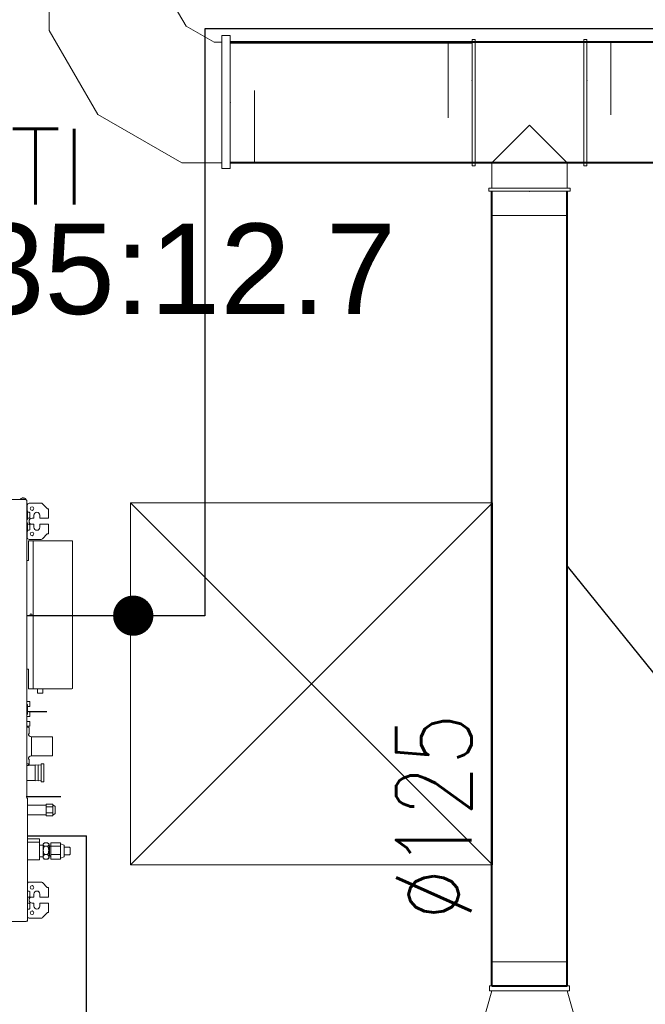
# Model space of a CAD drawing. Header units: millimetres. Extents: x -367720 to -162733, y 309172 to 337444.
# Tile 32 of 256: x -359532 to -358496, y 315533 to 317165. Entities that reach past the tile are written whole.
import ezdxf
from ezdxf.enums import TextEntityAlignment as Align

# ---------------------------------------------------------------- set-up
doc = ezdxf.new("R2010")
doc.units = ezdxf.units.MM
doc.header["$LTSCALE"] = 10
doc.header["$MEASUREMENT"] = 0
doc.linetypes.add('ACAD_ISO03W100', pattern=[30, 12, -18])
doc.layers.get('0').update_dxf_attribs({"color": 255, "lineweight": 13})
for name, color, linetype in [('LATS_CONTROL_LINE', 2, 'Continuous'), ('LATS_PIPE_DRAIN', 4, 'Continuous'), ('LATS_PIPE_REFRIGERANT', 3, 'Continuous'), ('VZT_pozice', 1, 'Continuous'), ('ÚT_CHL-ovladač', 4, 'Continuous')]:
    doc.layers.add(name, color=color, linetype=linetype)
for name, color, linetype, lineweight in [('LATS_EQ_IDU', 7, 'Continuous', 0), ('LATS_PIPE_REFRIGERANT_INDEX', 1, 'Continuous', 0), ('LATS_SERVICE_SPACE', 1, 'Continuous', 9), ('VZ1', 6, 'Continuous', 18), ('vzt-odvod', 6, 'Continuous', 40), ('vzt-popis', 81, 'Continuous', 20), ('vzt-profese', 241, 'Continuous', 15), ('vzt-přívod', 2, 'Continuous', 40), ('vzt-spiro', 50, 'Continuous', 5), ('vzt-čárkkovaná', 50, 'ACAD_ISO03W100', 9)]:
    doc.layers.add(name, color=color, linetype=linetype, lineweight=lineweight)
doc.styles.add('LATS_ANNO', font='arial.ttf')
doc.styles.add('ROMANS', font='ROMANS.shx', dxfattribs={"height": 80})

# ---------------------------------------------------------------- blocks, each defined once
blk = doc.blocks.new('LATS_IDU_LOW_STATIC_L2')
at = {"color": 0, "linetype": 'ByBlock', "lineweight": -2}
for p, q in [((-449.2, 349.4), (448.8, 349.4)), ((448, 349.4), (439.6, 349.4)), ((448.8, 349.4), (448.8, 348.4)), ((449, 348.4), (449.8, 348.4)), ((449.8, 348.4), (449.8, 338.9)), ((453.6, 343.4), (473.5, 343.4)), ((449.8, -145.6), (449.8, 338.9)), ((450.8, 330.7), (449.8, 330.7)), ((450.6, 340.4), (450.6, 330.9)), ((450.8, 316.2), (450.8, 330.7)), ((454, 328.4), (450.8, 328.4)), ((455, 327.4), (454, 328.4)), ((455, 319.4), (455, 327.4)), ((483.7, 334.5), (475.6, 342.5)), ((483.7, 334.5), (484, 334.2)), ((484, 334.2), (485.6, 334.2)), ((485.6, 334.2), (485.6, 318.4)), ((449.8, 316.2), (450.8, 316.2)), ((450.8, 310.7), (449.8, 310.7)), ((450.8, 318.4), (454, 318.4)), ((450.8, 296.2), (450.8, 310.7)), ((454, 318.4), (455, 319.4)), ((461, 318.4), (458.5, 318.4)), ((461.5, 323.4), (461.5, 318.9)), ((471.5, 318.9), (471.5, 323.4)), ((483.7, 318.4), (472, 318.4)), ((485.6, 318.4), (483.7, 318.4)), ((449.8, 296.2), (450.8, 296.2)), ((450.6, 286.4), (450.6, 295.9)), ((454, 308.4), (450.8, 308.4)), ((450.8, 298.4), (454, 298.4)), ((455, 307.4), (454, 308.4)), ((454, 298.4), (455, 299.4)), ((455, 299.4), (455, 307.4)), ((458.5, 308.4), (461, 308.4)), ((461.5, 307.9), (461.5, 303.4)), ((471.5, 303.4), (471.5, 307.9)), ((472, 308.4), (483.7, 308.4)), ((483.7, 308.4), (485.6, 308.4)), ((485.6, 308.4), (485.6, 292.6)), ((452.6, 280.2), (452.6, 281)), ((452.6, 281), (455.6, 281)), ((452.6, 280), (452.6, 280.2)), ((452.6, 280), (452.6, 248.4)), ((473.5, 283.4), (453.6, 283.4)), ((455.6, 281), (460.6, 281)), ((523.2, 281), (460.6, 281)), ((460.6, 280), (460.6, 281)), ((460.6, 280), (460.6, 36.8)), ((475.6, 284.3), (483.7, 292.3)), ((484, 292.6), (483.7, 292.3)), ((485.6, 292.6), (484, 292.6)), ((523.2, 281), (524.6, 281)), ((525.6, 238.2), (525.6, 280)), ((449.8, 248.4), (450.6, 248.4)), ((452.6, 248.4), (450.6, 248.4)), ((525.6, 236.4), (525.6, 238.2)), ((525.6, 234.7), (525.6, 236.4)), ((525.6, 82.2), (525.6, 234.7)), ((525.6, 80.4), (525.6, 82.2)), ((450.6, 68.4), (449.8, 68.4)), ((452.8, 68.4), (450.6, 68.4)), ((452.8, 44.9), (452.8, 68.4)), ((525.6, 78.7), (525.6, 80.4)), ((525.6, 36.8), (525.6, 78.7)), ((452.6, 44.5), (452.6, 36.8)), ((452.6, 36.8), (452.6, 36.6)), ((452.6, 35.8), (452.6, 36.6)), ((455.6, 35.8), (452.6, 35.8)), ((460.6, 35.8), (455.6, 35.8)), ((460.6, 36.8), (460.6, 35.8)), ((460.6, 35.8), (523.2, 35.8)), ((467.3, 28.4), (467.3, 35.8)), ((476.3, 28.4), (476.3, 35.8)), ((524.6, 35.8), (523.2, 35.8)), ((467.3, 28.4), (476.3, 28.4)), ((449.8, 14.5), (454.8, 14.5)), ((449.8, 10.1), (450, 10.1)), ((451, 9.1), (451, 8.3)), ((451, 8.3), (451, -5.7)), ((451, 6.5), (454.8, 6.5)), ((454.8, 10.5), (454.8, 14.5)), ((454.8, 6.5), (454.8, 10.5)), ((449.8, -7.5), (450, -7.5)), ((449.8, -10), (454.8, -10)), ((451, -2), (454.8, -2)), ((451, -5.7), (451, -6.5)), ((454.8, -6), (454.8, -2)), ((454.8, -10), (454.8, -6)), ((449.8, -18.5), (454.8, -18.5)), ((449.8, -26.5), (454.8, -26.5)), ((450.3, -27.7), (452.5, -27.7)), ((453.5, -28.7), (452.5, -28.7)), ((453.5, -28.7), (453.5, -38.7)), ((454.8, -22.5), (454.8, -18.5)), ((454.8, -26.5), (454.8, -22.5)), ((452.5, -38.7), (453.5, -38.7)), ((492.5, -43.7), (457.5, -43.7)), ((457.5, -43.7), (457.5, -75.7)), ((492.5, -75.7), (492.5, -43.7)), ((453.5, -80.7), (452.5, -80.7)), ((453.5, -80.7), (453.5, -90.7)), ((457.5, -75.7), (492.5, -75.7)), ((450.3, -88.7), (449.8, -88.7)), ((450.3, -88.7), (452.5, -88.7)), ((452.5, -91.7), (450.3, -91.7)), ((452.5, -88.7), (452.5, -91.7)), ((452.5, -90.7), (453.5, -90.7)), ((463.8, -91.1), (452.5, -91.1)), ((468.8, -91.1), (463.8, -90.6)), ((463.8, -90.6), (463.8, -117)), ((473.8, -91.1), (468.8, -90.6)), ((468.8, -90.6), (468.8, -117)), ((477.8, -88.8), (473.8, -88.8)), ((473.8, -117.6), (473.8, -88.8)), ((477.8, -118.8), (477.8, -88.8)), ((449.8, -116.5), (463.8, -116.5)), ((463.8, -117), (468.8, -116.5)), ((468.8, -117), (473.8, -116.5)), ((473.8, -118.8), (473.8, -117.6)), ((473.8, -118.8), (477.8, -118.8)), ((450.8, -145.6), (449.8, -145.6)), ((450.8, -349.6), (450.8, -145.6)), ((471.1, -157.2), (450.8, -157.2)), ((471.6, -157.1), (477.6, -157.1)), ((481.8, -157.2), (478.2, -157.2)), ((481.8, -155.3), (493, -155.3)), ((481.8, -155.3), (481.8, -160.2)), ((481.8, -160.2), (493, -160.2)), ((481.8, -160.2), (481.8, -164.7)), ((493, -155.3), (493, -157.8)), ((496.8, -159.2), (493, -156.7)), ((493, -157.8), (493, -160.2)), ((493, -160.2), (493, -165.2)), ((496.8, -159.2), (496.8, -160)), ((496.8, -160), (496.8, -171.2)), ((450.8, -173.2), (471.1, -173.2)), ((471.6, -173.2), (477.6, -173.2)), ((478.2, -173.2), (481.8, -173.2)), ((481.8, -164.7), (481.8, -170.1)), ((481.8, -170.1), (493, -170.1)), ((481.8, -170.1), (481.8, -175)), ((481.8, -175), (493, -175)), ((493, -165.2), (493, -170.1)), ((493, -170.1), (493, -172.5)), ((493, -173.7), (496.8, -171.2)), ((493, -172.5), (493, -175)), ((450.8, -213.1), (470.7, -213.1)), ((470.7, -218.7), (450.8, -218.7)), ((470.7, -218.7), (470.7, -213.1)), ((470.7, -247.7), (470.7, -218.7)), ((476.7, -223.7), (470.7, -223.7)), ((478.4, -220), (476.7, -221.7)), ((476.7, -221.7), (476.7, -238.1)), ((484.3, -219.4), (479, -219.4)), ((484.3, -225.3), (479, -225.3)), ((486.7, -221.7), (484.9, -220)), ((486.7, -238.1), (486.7, -221.7)), ((487.2, -225.2), (486.7, -225.2)), ((488.1, -224.7), (487.2, -224.7)), ((487.2, -237.9), (487.2, -224.7)), ((488.9, -225.2), (488.4, -225.2)), ((489.6, -224.7), (489.2, -224.7)), ((489.7, -219.4), (505.7, -219.4)), ((489.7, -219.4), (489.7, -225.3)), ((489.7, -225.3), (505.7, -225.3)), ((489.7, -225.3), (489.7, -239.1)), ((505.7, -219.4), (505.7, -222.4)), ((511.7, -223.7), (505.7, -221.2)), ((505.7, -222.4), (505.7, -225.3)), ((505.7, -225.3), (505.7, -232.2)), ((511.7, -242.7), (511.7, -223.7)), ((520.6, -227), (512.3, -227)), ((521.5, -227.9), (520.6, -227)), ((521.5, -227.9), (521.5, -238.5)), ((470.7, -242.7), (476.7, -242.7)), ((476.7, -238.1), (476.7, -244.7)), ((476.7, -244.7), (478.4, -246.5)), ((484.3, -239.1), (479, -239.1)), ((484.9, -246.5), (486.7, -244.7)), ((486.7, -244.7), (486.7, -238.1)), ((486.7, -241.2), (487.2, -241.2)), ((487.2, -241.7), (487.2, -238.6)), ((487.2, -241.7), (487.4, -241.7)), ((487.7, -241.2), (488.2, -241.2)), ((488.5, -241.7), (488.9, -241.7)), ((489.2, -241.2), (489.7, -241.2)), ((489.7, -239.1), (505.7, -239.1)), ((489.7, -239.1), (489.7, -247)), ((505.7, -232.2), (505.7, -239.1)), ((505.7, -239.1), (505.7, -243.1)), ((505.7, -245.2), (511.7, -242.7)), ((505.7, -243.1), (505.7, -247)), ((512.3, -239.4), (520.6, -239.4)), ((520.6, -239.4), (521.5, -238.5)), ((450.8, -247.7), (470.7, -247.7)), ((484.3, -247), (479, -247)), ((489.7, -247), (505.7, -247)), ((453.6, -284.6), (473.5, -284.6)), ((483.7, -293.5), (475.6, -285.5)), ((483.7, -293.5), (484, -293.8)), ((484, -293.8), (485.6, -293.8)), ((485.6, -293.8), (485.6, -309.6)), ((454, -299.6), (450.8, -299.6)), ((450.8, -309.6), (454, -309.6)), ((455, -300.6), (454, -299.6)), ((454, -309.6), (455, -308.6)), ((455, -308.6), (455, -300.6)), ((461, -309.6), (458.5, -309.6)), ((461.5, -304.6), (461.5, -309.1)), ((471.5, -309.1), (471.5, -304.6)), ((483.7, -309.6), (472, -309.6)), ((485.6, -309.6), (483.7, -309.6)), ((454, -319.6), (450.8, -319.6)), ((455, -320.6), (454, -319.6)), ((455, -328.6), (455, -320.6)), ((458.5, -319.6), (461, -319.6)), ((461.5, -320.1), (461.5, -324.6)), ((471.5, -324.6), (471.5, -320.1)), ((472, -319.6), (483.7, -319.6)), ((483.7, -319.6), (485.6, -319.6)), ((485.6, -319.6), (485.6, -335.4)), ((450.8, -329.6), (454, -329.6)), ((454, -329.6), (455, -328.6)), ((475.6, -343.7), (483.7, -335.7)), ((484, -335.4), (483.7, -335.7)), ((485.6, -335.4), (484, -335.4)), ((-447.8, -349.8), (447.4, -349.8)), ((447.4, -349.8), (448.8, -349.8)), ((448.8, -349.6), (449.8, -349.6)), ((450.8, -349.6), (449.8, -349.6)), ((473.5, -344.6), (453.6, -344.6))]:
    blk.add_line(p, q, dxfattribs=at)
blk.add_line((452.5, -27.7), (452.5, -28.7))
at = {"color": 0, "linetype": 'ByBlock', "lineweight": -2, "extrusion": (0, 0, -1)}
for centre in [(-458.5, 334.4), (-458.5, 292.4), (-458.5, -293.6), (-458.5, -335.6)]:
    blk.add_circle(centre, 3, dxfattribs=at)
at = {"color": 0, "linetype": 'ByBlock', "lineweight": -2}
blk.add_circle((456.8, 158.4), 1.6, dxfattribs=at)
for centre, radius, start, end in [((443.7, 346.8), 5.4, 111.7628, 145.3987), ((439.6, 349.7), 0.3, 145.3987, 270), ((443.8, 346.8), 5.4, 34.6013, 68.2208), ((448, 349.7), 0.3, 270, 34.6013), ((453.6, 340.4), 3, 90, 180), ((473.5, 340.4), 3, 45, 90), ((461, 318.9), 0.5, 270, 0), ((472, 318.9), 0.5, 180, 270), ((461, 307.9), 0.5, 0, 90), ((472, 307.9), 0.5, 90, 180), ((453.6, 286.4), 3, 180, 270), ((473.5, 286.4), 3, 270, 315), ((524.6, 280), 1, 0, 90), ((452.3, 44.9), 0.5, 270, 0), ((450, -6.5), 1, 270, 360), ((450.3, -28.2), 0.5, 90, 180), ((450.3, -91.2), 0.5, 180, 270), ((477.6, -159.1), 2, 73.445, 94.7544), ((471.6, -171.2), 2, 253.4451, 274.7544), ((453.6, -287.6), 3, 90, 158.9597), ((473.5, -287.6), 3, 45, 90), ((461, -309.1), 0.5, 270, 0), ((472, -309.1), 0.5, 180, 270), ((461, -320.1), 0.5, 0, 90), ((472, -320.1), 0.5, 90, 180), ((453.6, -341.6), 3, 201.0403, 270), ((473.5, -341.6), 3, 270, 315)]:
    blk.add_arc(centre, radius, start, end, dxfattribs=at)
at = {"color": 0, "linetype": 'ByBlock', "lineweight": -2, "extrusion": (0, 0, -1)}
for centre, radius, start, end in [((-450.1, 330.9), 0.5, 180, 210.001), ((-466.5, 323.4), 5, 0, 180), ((-458.5, 313.4), 5, 270, 90), ((-450.1, 295.9), 0.5, 149.999, 180), ((-466.5, 303.4), 5, 180, 0), ((-524.6, 36.8), 1, 180, 270), ((-450, 9.1), 1, 90, 180), ((-457.5, -38.7), 5, 270, 0), ((-457.5, -80.7), 5, 0, 90), ((-512.3, -225), 2, 270, 289.8295), ((-512.3, -241.4), 2, 70.1705, 90), ((-458.5, -314.6), 5, 270, 90), ((-466.5, -304.6), 5, 0, 180), ((-466.5, -324.6), 5, 180, 0), ((-448.8, -349.6), 0.2, 180, 270)]:
    blk.add_arc(centre, radius, start, end, dxfattribs=at)
at = {"color": 0, "linetype": 'ByBlock', "lineweight": -2}
for points, degree in [([(441.7, 351.8), (441.7, 351.8), (441.7, 351.8), (441.7, 351.8)], 3), ([(444.2, 351.8), (443.9, 351.9), (443.6, 351.9), (443.4, 351.8)], 3), ([(445.8, 351.8), (445.8, 351.8), (445.8, 351.8), (445.8, 351.8)], 3), ([(471.1, -157.2), (471.3, -157.1), (471.4, -157.1), (471.6, -157.1)], 3), ([(478.3, -157.2), (478.1, -157.1), (477.9, -157.1), (477.6, -157.1)], 3), ([(471.6, -173.2), (471.4, -173.2), (471.1, -173.2), (470.9, -173.1)], 3), ([(477.6, -173.2), (477.8, -173.2), (478, -173.2), (478.2, -173.2)], 3), ([(488.4, -225.3), (488.3, -225), (488.1, -224.7)], 2), ([(489.2, -224.7), (489.1, -225), (488.9, -225.3)], 2), ([(489.7, -224.8), (489.6, -224.8), (489.6, -224.7)], 2), ([(487.2, -237.9), (487.2, -238.1), (487.2, -238.3), (487.2, -238.6)], 3), ([(487.4, -241.7), (487.5, -241.5), (487.7, -241.2)], 2), ([(488.2, -241.2), (488.3, -241.5), (488.5, -241.7)], 2), ([(488.9, -241.7), (489, -241.5), (489.2, -241.2)], 2), ([(479, -247), (478.8, -246.8), (478.6, -246.6), (478.4, -246.4)], 3), ([(484.9, -246.4), (484.7, -246.6), (484.5, -246.8), (484.3, -247)], 3)]:
    blk.add_open_spline(points, degree=degree, dxfattribs=at)
for points, knots in [([(443.1, 352.2), (442.8, 352.1), (442.6, 352.1), (442.2, 352), (442, 351.9), (441.7, 351.8)], [0, 0, 0, 0, 0.5, 0.5, 1, 1, 1, 1]), ([(443.4, 352.2), (443.4, 352.2), (443.3, 352.2), (443.3, 352.2), (443.3, 352.2), (443.3, 352.2), (443.2, 352.2), (443.2, 352.2), (443.2, 352.2), (443.1, 352.2), (443.1, 352.2), (443.1, 352.2)], [0, 0, 0, 0, 0.213527, 0.213527, 0.427199, 0.427199, 0.638875, 0.638875, 0.849643, 0.849643, 1, 1, 1, 1]), ([(443.4, 351.8), (443.4, 351.9), (443.4, 352), (443.4, 352.1), (443.4, 352.1), (443.4, 352.2)], [0, 0, 0, 0, 0.5, 0.5, 1, 1, 1, 1]), ([(444.2, 352.2), (444.2, 352.1), (444.2, 352.1), (444.2, 352), (444.2, 351.9), (444.2, 351.8)], [0, 0, 0, 0, 0.5, 0.5, 1, 1, 1, 1]), ([(444.5, 352.2), (444.4, 352.2), (444.4, 352.2), (444.3, 352.2), (444.3, 352.2), (444.2, 352.2), (444.2, 352.2), (444.2, 352.2), (444.2, 352.2), (444.2, 352.2), (444.2, 352.2), (444.2, 352.2)], [0, 0, 0, 0, 0.213527, 0.213527, 0.427199, 0.427199, 0.638875, 0.638875, 0.849643, 0.849643, 1, 1, 1, 1]), ([(445.8, 351.8), (445.5, 351.9), (445.3, 352), (444.9, 352.1), (444.7, 352.1), (444.5, 352.2)], [0, 0, 0, 0, 0.5, 0.5, 1, 1, 1, 1]), ([(479, -225.3), (477.9, -224.4), (477.2, -223.4), (477.2, -221.3), (477.9, -220.3), (479, -219.4)], [0, 0, 0, 0, 0.5, 0.5, 1, 1, 1, 1]), ([(479, -239.1), (477.9, -237), (477.2, -234.6), (477.2, -229.8), (477.9, -227.4), (479, -225.3)], [0, 0, 0, 0, 0.5, 0.5, 1, 1, 1, 1]), ([(484.3, -219.4), (485.4, -220.3), (486.1, -221.3), (486.1, -223.4), (485.4, -224.4), (484.3, -225.3)], [0, 0, 0, 0, 0.5, 0.5, 1, 1, 1, 1]), ([(484.3, -225.3), (485.4, -227.4), (486.1, -229.8), (486.1, -234.6), (485.4, -236.9), (484.3, -239.1)], [0, 0, 0, 0, 0.5, 0.5, 1, 1, 1, 1]), ([(479, -239.1), (477.9, -240.3), (477.2, -241.7), (477.2, -244.5), (477.9, -245.8), (479, -247)], [0, 0, 0, 0, 0.5, 0.5, 1, 1, 1, 1]), ([(484.3, -247), (485.4, -245.8), (486.1, -244.5), (486.1, -241.7), (485.4, -240.3), (484.3, -239.1)], [0, 0, 0, 0, 0.5, 0.5, 1, 1, 1, 1])]:
    blk.add_open_spline(points, degree=3, knots=knots, dxfattribs=at)
at = {"layer": 'LATS_CONTROL_LINE', "color": 2}
blk.add_line((453.1, -2), (483.1, -2), dxfattribs=at)
at = {"layer": 'LATS_PIPE_DRAIN'}
blk.add_line((448.8, -143.1), (506.3, -143.1), dxfattribs=at)
at = {"layer": 'LATS_PIPE_REFRIGERANT'}
blk.add_line((506.3, 156.9), (450.8, 156.9), dxfattribs=at)
at = {"layer": 'LATS_SERVICE_SPACE', "color": 1, "ltscale": 2}
for p, q in [((1221.5, 343.7), (621.5, 343.7)), ((621.5, 343.7), (621.5, -256.3)), ((621.5, 343.7), (1221.5, -256.3)), ((1221.5, 343.7), (621.5, -256.3)), ((1221.5, -256.3), (1221.5, 343.7)), ((621.5, -256.3), (1221.5, -256.3))]:
    blk.add_line(p, q, dxfattribs=at)
blk = doc.blocks.new('A$C44164CF6')
at = {"layer": 'LATS_PIPE_REFRIGERANT', "ltscale": 5}
for p, q in [((-2712.6, -1770.3), (-4442.6, -1770.3)), ((-4442.6, -1770.3), (-4442.6, -2743.3)), ((-4442.6, -2743.3), (-4681, -2743.3))]:
    blk.add_line(p, q, dxfattribs=at)
at = {"layer": 'LATS_PIPE_REFRIGERANT_INDEX', "ltscale": 5}
blk.add_lwpolyline([(-4561.1, -2726.6, 33.3, 33.3, 1), (-4561.1, -2760, 33.3, 33.3, 1), (-4561.1, -2726.6, 0, 0, 0), (-4561.1, -2243.3, 0, 0, 0)], format="xyseb", dxfattribs=at)
at = {"layer": 'ÚT_CHL-ovladač'}
for p in [(-4736.5, -3108, 6.8), (-4638.5, -4054, 7.5)]:
    blk.add_line(p, (-4638.5, -3108, 7.5), dxfattribs=at)
at = {"layer": 'LATS_EQ_IDU', "color": 1, "ltscale": 5}
blk.add_blockref('LATS_IDU_LOW_STATIC_L2', (-5187.3, -2900.2), dxfattribs=at)
at = {"layer": 'LATS_PIPE_REFRIGERANT_INDEX', "color": 7, "style": 'LATS_ANNO'}
blk.add_text('6.35:12.7', height=150, dxfattribs=at).set_placement((-4562.5, -2168.2), align=Align.MIDDLE_CENTER)
at = {"layer": 'VZ1', "extrusion": (0, -1, -1.22461e-16), "style": 'ROMANS', "width": 0.8, "flags": 1}
for tag, p in [('MATERIAL', (-2269.1, 3112.5, -14812.2)), ('PRIRUBA', (-2269.1, 3112.5, -14812.2)), ('PRUTOK', (-2269.1, 3112.5, -14812.2)), ('PLOCHA', (-2269.1, 3112.5, -14812.2)), ('OBVOD', (-2269.1, 3112.5, -14812.2)), ('NAZEV', (-2269.1, 3112.5, -14812.2)), ('USEK', (-2269.1, 3112.5, -14812.2)), ('KOTA', (-2269.1, 3112.5, -14812.2)), ('TVAR', (-2269.1, 3112.5, -14812.2)), ('NB2', (-2269.1, 3112.5, -14812.2)), ('NB1', (-2269.1, 3112.5, -14812.2)), ('POS', (-2269.1, 3112.5, -14812.2)), ('DB', (-2269.1, 3112.5, -14812.2)), ('DA', (-2269.1, 3112.5, -14812.2)), ('B2', (-2269.1, 3112.5, -14812.2)), ('A2', (-2269.1, 3112.5, -14812.2)), ('B1', (-2269.1, 3112.5, -14812.2)), ('A1', (-2269.1, 3112.5, -14812.2)), ('LT', (-2269.1, 3112.5, -14812.2)), ('MATERIAL', (99885.3, 3112.5, -14812.2)), ('PRIRUBA', (99885.3, 3112.5, -14812.2)), ('PRUTOK', (99885.3, 3112.5, -14812.2)), ('PLOCHA', (99885.3, 3112.5, -14812.2)), ('OBVOD', (99885.3, 3112.5, -14812.2)), ('NAZEV', (99885.3, 3112.5, -14812.2)), ('USEK', (99885.3, 3112.5, -14812.2)), ('KOTA', (99885.3, 3112.5, -14812.2)), ('TVAR', (99885.3, 3112.5, -14812.2)), ('NB2', (99885.3, 3112.5, -14812.2)), ('NB1', (99885.3, 3112.5, -14812.2)), ('POS', (99885.3, 3112.5, -14812.2)), ('DB', (99885.3, 3112.5, -14812.2)), ('DA', (99885.3, 3112.5, -14812.2)), ('B2', (99885.3, 3112.5, -14812.2)), ('B1', (99885.3, 3112.5, -14812.2)), ('LT', (99885.3, 3112.5, -14812.2)), ('A2', (99885.3, 3112.5, -14812.2)), ('A1', (99885.3, 3112.5, -14812.2))]:
    blk.add_attdef(tag, p, '', height=1, rotation=180, dxfattribs=at)
at = {"layer": 'VZ1', "extrusion": (1.22461e-16, 1, 4.44089e-16), "style": 'ROMANS', "width": 0.8, "flags": 1}
for tag, p in [('MATERIAL', (2269.1, 2852.5, 14812.2)), ('PRIRUBA', (2269.1, 2852.5, 14812.2)), ('IZOLACE', (2269.1, 2852.5, 14812.2)), ('PRUTOK', (2269.1, 2852.5, 14812.2)), ('PLOCHA', (2269.1, 2852.5, 14812.2)), ('NASTCE', (2269.1, 2852.5, 14812.2)), ('OBVOD', (2269.1, 2852.5, 14812.2)), ('NAZEV', (2269.1, 2852.5, 14812.2)), ('USEK', (2269.1, 2852.5, 14812.2)), ('KOTA', (2269.1, 2852.5, 14812.2)), ('TVAR', (2269.1, 2852.5, 14812.2)), ('NB2', (2269.1, 2852.5, 14812.2)), ('NB1', (2269.1, 2852.5, 14812.2)), ('POS', (2269.1, 2852.5, 14812.2)), ('VS', (2269.1, 2852.5, 14812.2)), ('B1', (2269.1, 2852.5, 14812.2)), ('A1', (2269.1, 2852.5, 14812.2)), ('LT', (2269.1, 2852.5, 14812.2)), ('MATERIAL', (-99885.3, 2852.5, 14812.2)), ('PRIRUBA', (-99885.3, 2852.5, 14812.2)), ('IZOLACE', (-99885.3, 2852.5, 14812.2)), ('PRUTOK', (-99885.3, 2852.5, 14812.2)), ('PLOCHA', (-99885.3, 2852.5, 14812.2)), ('NASTCE', (-99885.3, 2852.5, 14812.2)), ('OBVOD', (-99885.3, 2852.5, 14812.2)), ('NAZEV', (-99885.3, 2852.5, 14812.2)), ('USEK', (-99885.3, 2852.5, 14812.2)), ('KOTA', (-99885.3, 2852.5, 14812.2)), ('TVAR', (-99885.3, 2852.5, 14812.2)), ('NB2', (-99885.3, 2852.5, 14812.2)), ('NB1', (-99885.3, 2852.5, 14812.2)), ('POS', (-99885.3, 2852.5, 14812.2)), ('B1', (-99885.3, 2852.5, 14812.2)), ('VS', (-99885.3, 2852.5, 14812.2)), ('LT', (-99885.3, 2852.5, 14812.2)), ('A1', (-99885.3, 2852.5, 14812.2))]:
    blk.add_attdef(tag, p, '', height=1, dxfattribs=at)
at = {"layer": 'vzt-profese', "style": 'ROMANS'}
blk.add_text('EL+ZTI', height=125, rotation=0, dxfattribs=at).set_placement((-5205.3, -2061.5))
blk = doc.blocks.new('A$C7D3B50DE')
at = {"layer": 'vzt-odvod'}
for p, q in [((40, 80), (40, -80)), ((118, 62.5), (118, -62.5))]:
    blk.add_line(p, q, dxfattribs=at)
at = {"layer": 'vzt-spiro'}
for p, q in [((40, 84), (40, 0)), ((40, 84), (48, 84)), ((48, 84), (48, 0)), ((48, 80), (110, 62.5)), ((110, 66.5), (110, 0)), ((118, 66.5), (110, 66.5)), ((118, 66.5), (118, 0)), ((40, -84), (40, 0)), ((48, -84), (48, 0)), ((110, -66.5), (110, 0)), ((118, -66.5), (118, 0)), ((48, -80), (110, -62.5)), ((118, -66.5), (110, -66.5)), ((40, -84), (48, -84))]:
    blk.add_line(p, q, dxfattribs=at)
for p in [(40, 0), (118, 0)]:
    blk.add_point(p, dxfattribs=at)
at = {"layer": 'vzt-čárkkovaná'}
for p, q in [((0, 0), (0, 80)), ((0, 80), (40, 80)), ((158, 62.5), (118, 62.5)), ((158, 0), (158, 62.5)), ((0, 0), (0, -80)), ((158, 0), (158, -62.5)), ((158, -62.5), (118, -62.5)), ((0, -80), (40, -80))]:
    blk.add_line(p, q, dxfattribs=at)
blk = doc.blocks.new('A$C51B33766')
at = {"layer": 'vzt-spiro'}
for p, q in [((285.8, 348.6), (285.8, 131.4)), ((300, 348.6), (285.8, 348.6)), ((300, 340.6), (300, 348.6)), ((219.6, 340), (80.4, 259.6)), ((285.8, 340), (219.6, 340)), ((300, 340.6), (300, 131.4)), ((80.4, 259.6), (0, 120.4)), ((273.2, 140), (226.8, 113.2)), ((285.8, 140), (273.2, 140)), ((300, 131.4), (285.8, 131.4)), ((0, 120.4), (0, 54.4)), ((226.8, 113.2), (200, 66.8)), ((200, 66.8), (200, 54.2)), ((-9.2, 54.2), (211.4, 54.2)), ((-9.2, 54.2), (-9.2, 40.3)), ((211.4, 54.2), (211.4, 40.3)), ((-9.2, 40.3), (211.4, 40.3))]:
    blk.add_line(p, q, dxfattribs=at)
for p in [(300, 240), (100, 40)]:
    blk.add_point(p, dxfattribs=at)
at = {"layer": 'vzt-čárkkovaná'}
for p, q in [((340, 340), (300, 340)), ((340, 340), (340, 139.8)), ((340, 139.8), (300, 139.8)), ((0, 0), (0, 40.3)), ((200.2, 0), (200.2, 40.3)), ((0, 0), (200, 0))]:
    blk.add_line(p, q, dxfattribs=at)
blk = doc.blocks.new('A$C44067DDB')
at = {"layer": 'vzt-přívod'}
for p, q in [((12770.5502, 4507.3146), (6099.3549, 4507.3146)), ((12770.5502, 4507.3146), (6099.3549, 4507.3146)), ((6099.3549, 4506.9036), (6500, 4506.7889)), ((11432.0165, 4307.3146), (6099.3549, 4307.3146)), ((6532.6861, 2943), (6532.6861, 4260.3146)), ((6657.8423, 2943), (6657.8423, 4260.3146))]:
    blk.add_line(p, q, dxfattribs=at)
at = {"layer": 'vzt-spiro'}
for p, q in [((6500.3423, 4302.3146), (6500.3423, 4511.7898)), ((6500.3423, 4511.7898), (6505.3423, 4511.7898)), ((6500.3423, 4511.7898), (6505.3423, 4511.7898)), ((6505.3423, 4511.7898), (6505.3423, 4302.3146)), ((6505.3423, 4506.7898), (6545.3423, 4506.7898)), ((6505.3423, 4506.7898), (6685.3423, 4506.7898)), ((6685.3423, 4511.7898), (6685.3423, 4302.3146)), ((6690.3423, 4511.7898), (6685.3423, 4511.7898)), ((6690.3423, 4511.7898), (6685.3423, 4511.7898)), ((6685.3423, 4506.7898), (6685.3423, 4376.7898)), ((6690.3423, 4302.3146), (6690.3423, 4511.7898)), ((6690.3423, 4376.7898), (6690.3423, 4506.7898)), ((6500.3423, 4376.7898), (6500.3423, 4444.2898)), ((6505.3423, 4444.2898), (6505.3423, 4376.7898)), ((6532.8423, 4307.3146), (6595.3423, 4369.8146)), ((6595.3423, 4369.8146), (6657.8423, 4307.3146)), ((6500.3423, 4302.3146), (6505.3423, 4302.3146)), ((6500.3423, 4302.3146), (6505.3423, 4302.3146)), ((6505.3423, 4307.3146), (6532.8423, 4307.3146)), ((6505.3423, 4307.3146), (6532.8423, 4307.3146)), ((6532.8423, 4265.3146), (6532.8423, 4307.3146)), ((6532.8423, 4265.3146), (6532.8423, 4307.3146)), ((6657.8423, 4265.3146), (6657.8423, 4307.3146)), ((6657.8423, 4265.3146), (6657.8423, 4307.3146)), ((6685.3423, 4307.3146), (6657.8423, 4307.3146)), ((6685.3423, 4307.3146), (6657.8423, 4307.3146)), ((6690.3423, 4302.3146), (6685.3423, 4302.3146)), ((6690.3423, 4302.3146), (6685.3423, 4302.3146)), ((6595.3423, 4265.3146), (6527.8423, 4265.3146)), ((6527.8423, 4260.3146), (6527.8423, 4265.3146)), ((6595.3423, 4265.3146), (6527.8423, 4265.3146)), ((6527.8423, 4260.3146), (6527.8423, 4265.3146)), ((6527.8423, 4260.3146), (6595.3423, 4260.3146)), ((6527.8423, 4260.3146), (6595.3423, 4260.3146)), ((6595.3423, 4265.3146), (6662.8423, 4265.3146)), ((6595.3423, 4265.3146), (6662.8423, 4265.3146)), ((6662.8423, 4260.3146), (6595.3423, 4260.3146)), ((6662.8423, 4260.3146), (6595.3423, 4260.3146)), ((6662.8423, 4260.3146), (6662.8423, 4265.3146)), ((6662.8423, 4260.3146), (6662.8423, 4265.3146))]:
    blk.add_line(p, q, dxfattribs=at)
for p in [(6500.3423, 4444.2898), (6690.3423, 4444.2898), (6595.3423, 4260.3146)]:
    blk.add_point(p, dxfattribs=at)
at = {"layer": 'vzt-čárkkovaná'}
for p, q in [((6460.3423, 4506.7898), (6460.3423, 4307.3146)), ((6460.3423, 4506.7898), (6500.3423, 4506.7898)), ((6460.3423, 4506.7898), (6500.3423, 4506.7898)), ((6730.3423, 4506.7898), (6690.3423, 4506.7898)), ((6730.3423, 4506.7898), (6690.3423, 4506.7898)), ((6730.3423, 4506.7898), (6730.3423, 4381.7898)), ((6730.3423, 4506.7898), (6730.3423, 4307.3146)), ((6460.3423, 4444.2898), (6460.3423, 4381.7898)), ((6460.3423, 4307.3146), (6500.3423, 4307.3146)), ((6460.3423, 4307.3146), (6500.3423, 4307.3146)), ((6730.3423, 4307.3146), (6690.3423, 4307.3146)), ((6730.3423, 4307.3146), (6690.3423, 4307.3146)), ((6532.8423, 4220.3146), (6532.8423, 4260.3146)), ((6532.8423, 4220.3146), (6532.8423, 4260.3146)), ((6657.8423, 4220.3146), (6657.8423, 4260.3146)), ((6657.8423, 4220.3146), (6657.8423, 4260.3146)), ((6595.3423, 4220.3146), (6532.8423, 4220.3146)), ((6595.3423, 4220.3146), (6532.8423, 4220.3146)), ((6595.3423, 4220.3146), (6657.8423, 4220.3146)), ((6595.3423, 4220.3146), (6657.8423, 4220.3146))]:
    blk.add_line(p, q, dxfattribs=at)
at = {"layer": 'VZT_pozice', "color": 7}
blk.add_line((6657.8423, 3638.8949), (7191.9296, 2975.2884), dxfattribs=at)
at = {"rotation": 90}
blk.add_blockref('A$C51B33766', (6139.6875, 4307.3146), dxfattribs=at)
at = {"layer": 'vzt-přívod', "lineweight": 30, "rotation": 90}
blk.add_blockref('A$C7D3B50DE', (6595.3423, 2825), dxfattribs=at)
at = {"layer": 'VZ1', "extrusion": (1.04009e-13, 1, -4.87544e-15), "style": 'ROMANS', "width": 0.8, "flags": 1}
for tag in ['KOTA', 'USEK', 'TVAR', 'POS', 'NB2', 'NB1', 'VS', 'LT', 'D']:
    blk.add_attdef(tag, (-111318.983, 5039.0799, 11669.1415), '', height=1, dxfattribs=at)
at = {"layer": 'VZ1', "extrusion": (1, -3.06152e-16, 0), "style": 'ROMANS', "width": 0.8, "flags": 1}
for tag in ['NB2', 'NB1', 'PRUTOK', 'USEK', 'KOTA', 'NAZEV', 'PRIRUBA2', 'POS', 'MATERIAL', 'PRUMER', 'PLOCHA', 'LT', 'UHEL', 'R', 'D', 'TVAR']:
    blk.add_attdef(tag, (11669.1415, 5039.0799, 111318.983), '', height=1, rotation=90, dxfattribs=at)
at = {"layer": 'VZ1', "extrusion": (-2.71917e-32, 1, -4.44089e-16), "style": 'ROMANS', "width": 0.8, "flags": 1}
for tag, p in [('MATERIAL', (-177204.9859, 2943.2966, 11491.6104)), ('PRIRUBA', (-177204.9859, 2943.2966, 11491.6104)), ('PRUTOK', (-177204.9859, 2943.2966, 11491.6104)), ('PLOCHA', (-177204.9859, 2943.2966, 11491.6104)), ('OBVOD', (-177204.9859, 2943.2966, 11491.6104)), ('NAZEV', (-177204.9859, 2943.2966, 11491.6104)), ('KOTA', (-177204.9859, 2943.2966, 11491.6104)), ('USEK', (-177204.9859, 2943.2966, 11491.6104)), ('TVAR', (-177204.9859, 2943.2966, 11491.6104)), ('NBN', (-177204.9859, 2943.2966, 11491.6104)), ('POS', (-177204.9859, 2943.2966, 11491.6104)), ('NB3', (-177204.9859, 2943.2966, 11491.6104)), ('VS', (-177204.9859, 2943.2966, 11491.6104)), ('LT', (-177204.9859, 2943.2966, 11491.6104)), ('B', (-177204.9859, 2943.2966, 11491.6104)), ('R', (-177204.9859, 2943.2966, 11491.6104)), ('A', (-177204.9859, 2943.2966, 11491.6104)), ('MATERIAL', (-11332.888, 6131.7212, 9501.275)), ('MATERIAL', (-11332.9671, 2943.2966, 9501.275)), ('PRIRUBA', (-11332.888, 6131.7212, 9501.275)), ('PRIRUBA', (-11332.9671, 2943.2966, 9501.275)), ('PRUTOK', (-11332.888, 6131.7212, 9501.275)), ('PRUTOK', (-11332.9671, 2943.2966, 9501.275)), ('PLOCHA', (-11332.888, 6131.7212, 9501.275)), ('PLOCHA', (-11332.9671, 2943.2966, 9501.275)), ('OBVOD', (-11332.888, 6131.7212, 9501.275)), ('OBVOD', (-11332.9671, 2943.2966, 9501.275)), ('NAZEV', (-11332.888, 6131.7212, 9501.275)), ('NAZEV', (-11332.9671, 2943.2966, 9501.275)), ('KOTA', (-11332.888, 6131.7212, 9501.275)), ('USEK', (-11332.888, 6131.7212, 9501.275)), ('KOTA', (-11332.9671, 2943.2966, 9501.275)), ('USEK', (-11332.9671, 2943.2966, 9501.275)), ('TVAR', (-11332.888, 6131.7212, 9501.275)), ('TVAR', (-11332.9671, 2943.2966, 9501.275)), ('NBN', (-11332.888, 6131.7212, 9501.275)), ('NBN', (-11332.9671, 2943.2966, 9501.275)), ('POS', (-11332.888, 6131.7212, 9501.275)), ('NB3', (-11332.888, 6131.7212, 9501.275)), ('POS', (-11332.9671, 2943.2966, 9501.275)), ('NB3', (-11332.9671, 2943.2966, 9501.275)), ('VS', (-11332.888, 6131.7212, 9501.275)), ('LT', (-11332.888, 6131.7212, 9501.275)), ('VS', (-11332.9671, 2943.2966, 9501.275)), ('LT', (-11332.9671, 2943.2966, 9501.275)), ('B', (-11332.888, 6131.7212, 9501.275)), ('R', (-11332.888, 6131.7212, 9501.275)), ('A', (-11332.888, 6131.7212, 9501.275)), ('B', (-11332.9671, 2943.2966, 9501.275)), ('R', (-11332.9671, 2943.2966, 9501.275)), ('A', (-11332.9671, 2943.2966, 9501.275)), ('MATERIAL', (-109446.9123, 2943.2966, 9501.275)), ('PRIRUBA', (-109446.9123, 2943.2966, 9501.275)), ('PRUTOK', (-109446.9123, 2943.2966, 9501.275)), ('PLOCHA', (-109446.9123, 2943.2966, 9501.275)), ('OBVOD', (-109446.9123, 2943.2966, 9501.275)), ('NAZEV', (-109446.9123, 2943.2966, 9501.275)), ('KOTA', (-109446.9123, 2943.2966, 9501.275)), ('USEK', (-109446.9123, 2943.2966, 9501.275)), ('TVAR', (-109446.9123, 2943.2966, 9501.275)), ('NBN', (-109446.9123, 2943.2966, 9501.275)), ('POS', (-109446.9123, 2943.2966, 9501.275)), ('NB3', (-109446.9123, 2943.2966, 9501.275)), ('VS', (-109446.9123, 2943.2966, 9501.275)), ('LT', (-109446.9123, 2943.2966, 9501.275)), ('B', (-109446.9123, 2943.2966, 9501.275)), ('R', (-109446.9123, 2943.2966, 9501.275)), ('A', (-109446.9123, 2943.2966, 9501.275))]:
    blk.add_attdef(tag, p, '', height=1, dxfattribs=at)
at = {"layer": 'VZ1', "extrusion": (-1, 0, 0), "style": 'ROMANS', "width": 0.8, "flags": 1}
for tag, p in [('NB3', (-11312.8354, 2943.2966, -178642.0188)), ('PRUTOK', (-11312.8354, 2943.2966, -178642.0188)), ('USEK', (-11312.8354, 2943.2966, -178642.0188)), ('VS', (-11312.8354, 2943.2966, -178642.0188)), ('NAZEV', (-11312.8354, 2943.2966, -178642.0188)), ('KOTA', (-11312.8354, 2943.2966, -178642.0188)), ('POS', (-11312.8354, 2943.2966, -178642.0188)), ('MATERIAL', (-11312.8354, 2943.2966, -178642.0188)), ('PRIRUBA', (-11312.8354, 2943.2966, -178642.0188)), ('PLOCHA', (-11312.8354, 2943.2966, -178642.0188)), ('OBVOD', (-11312.8354, 2943.2966, -178642.0188)), ('R', (-11312.8354, 2943.2966, -178642.0188)), ('LT', (-11312.8354, 2943.2966, -178642.0188)), ('B', (-11312.8354, 2943.2966, -178642.0188)), ('A', (-11312.8354, 2943.2966, -178642.0188)), ('TVAR', (-11312.8354, 2943.2966, -178642.0188)), ('NB3', (-9322.5, 6131.7212, -12769.9209)), ('PRUTOK', (-9322.5, 6131.7212, -12769.9209)), ('USEK', (-9322.5, 6131.7212, -12769.9209)), ('VS', (-9322.5, 6131.7212, -12769.9209)), ('NAZEV', (-9322.5, 6131.7212, -12769.9209)), ('KOTA', (-9322.5, 6131.7212, -12769.9209)), ('POS', (-9322.5, 6131.7212, -12769.9209)), ('MATERIAL', (-9322.5, 6131.7212, -12769.9209)), ('PRIRUBA', (-9322.5, 6131.7212, -12769.9209)), ('PLOCHA', (-9322.5, 6131.7212, -12769.9209)), ('OBVOD', (-9322.5, 6131.7212, -12769.9209)), ('R', (-9322.5, 6131.7212, -12769.9209)), ('LT', (-9322.5, 6131.7212, -12769.9209)), ('B', (-9322.5, 6131.7212, -12769.9209)), ('A', (-9322.5, 6131.7212, -12769.9209)), ('TVAR', (-9322.5, 6131.7212, -12769.9209)), ('NB3', (-9322.5, 2943.2966, -12770)), ('PRUTOK', (-9322.5, 2943.2966, -12770)), ('USEK', (-9322.5, 2943.2966, -12770)), ('VS', (-9322.5, 2943.2966, -12770)), ('NAZEV', (-9322.5, 2943.2966, -12770)), ('KOTA', (-9322.5, 2943.2966, -12770)), ('POS', (-9322.5, 2943.2966, -12770)), ('MATERIAL', (-9322.5, 2943.2966, -12770)), ('PRIRUBA', (-9322.5, 2943.2966, -12770)), ('PLOCHA', (-9322.5, 2943.2966, -12770)), ('OBVOD', (-9322.5, 2943.2966, -12770)), ('R', (-9322.5, 2943.2966, -12770)), ('LT', (-9322.5, 2943.2966, -12770)), ('B', (-9322.5, 2943.2966, -12770)), ('A', (-9322.5, 2943.2966, -12770)), ('TVAR', (-9322.5, 2943.2966, -12770)), ('NB3', (-9322.5, 2943.2966, -110883.9452)), ('PRUTOK', (-9322.5, 2943.2966, -110883.9452)), ('USEK', (-9322.5, 2943.2966, -110883.9452)), ('VS', (-9322.5, 2943.2966, -110883.9452)), ('NAZEV', (-9322.5, 2943.2966, -110883.9452)), ('KOTA', (-9322.5, 2943.2966, -110883.9452)), ('POS', (-9322.5, 2943.2966, -110883.9452)), ('MATERIAL', (-9322.5, 2943.2966, -110883.9452)), ('PRIRUBA', (-9322.5, 2943.2966, -110883.9452)), ('PLOCHA', (-9322.5, 2943.2966, -110883.9452)), ('OBVOD', (-9322.5, 2943.2966, -110883.9452)), ('R', (-9322.5, 2943.2966, -110883.9452)), ('LT', (-9322.5, 2943.2966, -110883.9452)), ('B', (-9322.5, 2943.2966, -110883.9452)), ('A', (-9322.5, 2943.2966, -110883.9452)), ('TVAR', (-9322.5, 2943.2966, -110883.9452))]:
    blk.add_attdef(tag, p, '', height=1, rotation=270, dxfattribs=at)
at = {"layer": 'VZ1', "extrusion": (1, -2.32324e-14, 0), "style": 'ROMANS', "width": 0.8, "flags": 1}
for tag in ['NB2', 'NB1', 'PRUTOK', 'USEK', 'KOTA', 'NAZEV', 'PRIRUBA2', 'POS', 'MATERIAL', 'PRUMER', 'PLOCHA', 'LT', 'UHEL', 'R', 'D', 'TVAR']:
    blk.add_attdef(tag, (11224.1742, 2147.9426, 13745.0379), '', height=1, rotation=270, dxfattribs=at)
at = {"layer": 'VZ1', "extrusion": (-1.83691e-16, -1, 0), "style": 'ROMANS', "width": 0.8, "flags": 1}
for tag in ['POZNAMKA', 'NB2', 'NB1', 'DATA-HODNOTA', 'DATA-KLIC', 'PRUTOK', 'USEK', 'DRUHTLUM', 'ZETA', 'PR', 'TYP', 'NAZEV', 'POS', 'VETA']:
    blk.add_attdef(tag, (111863.9472, 3000, -10940.785), '', height=1, dxfattribs=at)
at = {"layer": 'VZ1', "extrusion": (0, 1, -1.26974e-15), "style": 'ROMANS', "width": 0.8, "flags": 1}
for tag in ['PRIRUBA2', 'MATERIAL', 'PRUMER', 'IZOLACE', 'PRUTOK', 'PLOCHA', 'NASTCE', 'NAZEV', 'KOTA', 'USEK', 'TVAR', 'POS', 'NB2', 'NB1', 'VS', 'LT', 'D']:
    blk.add_attdef(tag, (-111858.983, 2389.3275, 10075), '', height=1, dxfattribs=at)
at = {"layer": 'VZ1', "style": 'ROMANS', "width": 0.8, "flags": 1}
for tag in ['VS', 'OBVOD', 'USEK', 'IZOLACE', 'NASTCE', 'PRUTOK', 'KOTA', 'POS', 'PRIRUBA', 'PLOCHA', 'A1', 'TVAR', 'NB2', 'NB1', 'NAZEV', 'MATERIAL', 'LT', 'B1']:
    blk.add_attdef(tag, (12740, 9530), '', height=1, rotation=270, dxfattribs=at)
at = {"layer": 'VZ1', "extrusion": (0, -1, 0), "style": 'ROMANS', "width": 0.8, "flags": 1}
for tag, p in [('NBN', (179201.405, 2639.0523, -9490.3354)), ('NB3', (179201.405, 2639.0523, -9490.3354)), ('PRUTOK', (179201.405, 2639.0523, -9490.3354)), ('USEK', (179201.405, 2639.0523, -9490.3354)), ('VS', (179201.405, 2639.0523, -9490.3354)), ('NAZEV', (179201.405, 2639.0523, -9490.3354)), ('KOTA', (179201.405, 2639.0523, -9490.3354)), ('POS', (179201.405, 2639.0523, -9490.3354)), ('MATERIAL', (179201.405, 2639.0523, -9490.3354)), ('PRIRUBA', (179201.405, 2639.0523, -9490.3354)), ('PLOCHA', (179201.405, 2639.0523, -9490.3354)), ('OBVOD', (179201.405, 2639.0523, -9490.3354)), ('R', (179201.405, 2639.0523, -9490.3354)), ('LT', (179201.405, 2639.0523, -9490.3354)), ('B', (179201.405, 2639.0523, -9490.3354)), ('A', (179201.405, 2639.0523, -9490.3354)), ('TVAR', (179201.405, 2639.0523, -9490.3354)), ('NBN', (13329.3863, 2639.0523, -7500)), ('NB3', (13329.3863, 2639.0523, -7500)), ('PRUTOK', (13329.3863, 2639.0523, -7500)), ('USEK', (13329.3863, 2639.0523, -7500)), ('VS', (13329.3863, 2639.0523, -7500)), ('NAZEV', (13329.3863, 2639.0523, -7500)), ('KOTA', (13329.3863, 2639.0523, -7500)), ('POS', (13329.3863, 2639.0523, -7500)), ('MATERIAL', (13329.3863, 2639.0523, -7500)), ('PRIRUBA', (13329.3863, 2639.0523, -7500)), ('PLOCHA', (13329.3863, 2639.0523, -7500)), ('OBVOD', (13329.3863, 2639.0523, -7500)), ('R', (13329.3863, 2639.0523, -7500)), ('LT', (13329.3863, 2639.0523, -7500)), ('B', (13329.3863, 2639.0523, -7500)), ('A', (13329.3863, 2639.0523, -7500)), ('TVAR', (13329.3863, 2639.0523, -7500)), ('TVAR', (111443.3315, 2639.0523, -7500)), ('A', (111443.3315, 2639.0523, -7500)), ('B', (111443.3315, 2639.0523, -7500)), ('LT', (111443.3315, 2639.0523, -7500)), ('R', (111443.3315, 2639.0523, -7500)), ('OBVOD', (111443.3315, 2639.0523, -7500)), ('PLOCHA', (111443.3315, 2639.0523, -7500)), ('PRIRUBA', (111443.3315, 2639.0523, -7500)), ('MATERIAL', (111443.3315, 2639.0523, -7500)), ('POS', (111443.3315, 2639.0523, -7500)), ('KOTA', (111443.3315, 2639.0523, -7500)), ('NAZEV', (111443.3315, 2639.0523, -7500)), ('VS', (111443.3315, 2639.0523, -7500)), ('USEK', (111443.3315, 2639.0523, -7500)), ('PRUTOK', (111443.3315, 2639.0523, -7500)), ('NB3', (111443.3315, 2639.0523, -7500)), ('NBN', (111443.3315, 2639.0523, -7500)), ('NBN', (111443.3315, 2639.0523, -7500)), ('NB3', (111443.3315, 2639.0523, -7500)), ('PRUTOK', (111443.3315, 2639.0523, -7500)), ('USEK', (111443.3315, 2639.0523, -7500)), ('VS', (111443.3315, 2639.0523, -7500)), ('NAZEV', (111443.3315, 2639.0523, -7500)), ('KOTA', (111443.3315, 2639.0523, -7500)), ('POS', (111443.3315, 2639.0523, -7500)), ('MATERIAL', (111443.3315, 2639.0523, -7500)), ('PRIRUBA', (111443.3315, 2639.0523, -7500)), ('PLOCHA', (111443.3315, 2639.0523, -7500)), ('OBVOD', (111443.3315, 2639.0523, -7500)), ('R', (111443.3315, 2639.0523, -7500)), ('LT', (111443.3315, 2639.0523, -7500)), ('B', (111443.3315, 2639.0523, -7500)), ('A', (111443.3315, 2639.0523, -7500)), ('TVAR', (111443.3315, 2639.0523, -7500))]:
    blk.add_attdef(tag, p, '', height=1, rotation=90, dxfattribs=at)
at = {"layer": 'VZ1', "extrusion": (2.83287e-14, -1, 0), "style": 'ROMANS', "width": 0.8, "flags": 1}
for tag, p in [('IZOLACE', (4619.6938, 3000, -5099.5832)), ('NASTCE', (4619.6938, 3000, -5099.5832)), ('NB2', (4619.6938, 3000, -5099.5832)), ('NB1', (4619.6938, 3000, -5099.5832)), ('VS', (4619.6938, 3000, -5099.5832)), ('PRUTOK', (4619.6938, 3000, -5099.5832)), ('USEK', (4619.6938, 3000, -5099.5832)), ('KOTA', (4619.6938, 3000, -5099.5832)), ('NAZEV', (4619.6938, 3000, -5099.5832)), ('PRIRUBA2', (4619.6938, 3000, -5099.5832)), ('POS', (4619.6938, 3000, -5099.5832)), ('MATERIAL', (4619.6938, 3000, -5099.5832)), ('PRUMER', (4619.6938, 3000, -5099.5832)), ('PLOCHA', (4619.6938, 3000, -5099.5832)), ('LT', (4619.6938, 3000, -5099.5832)), ('D', (4619.6938, 3000, -5099.5832)), ('TVAR', (4619.6938, 3000, -5099.5832)), ('IZOLACE', (102733.639, 3000, -4512.6709)), ('NASTCE', (102733.639, 3000, -4512.6709)), ('NB2', (102733.639, 3000, -4512.6709)), ('NB1', (102733.639, 3000, -4512.6709)), ('VS', (102733.639, 3000, -4512.6709)), ('PRUTOK', (102733.639, 3000, -4512.6709)), ('USEK', (102733.639, 3000, -4512.6709)), ('KOTA', (102733.639, 3000, -4512.6709)), ('NAZEV', (102733.639, 3000, -4512.6709)), ('PRIRUBA2', (102733.639, 3000, -4512.6709)), ('POS', (102733.639, 3000, -4512.6709)), ('MATERIAL', (102733.639, 3000, -4512.6709)), ('PRUMER', (102733.639, 3000, -4512.6709)), ('PLOCHA', (102733.639, 3000, -4512.6709)), ('LT', (102733.639, 3000, -4512.6709)), ('D', (102733.639, 3000, -4512.6709)), ('TVAR', (102733.639, 3000, -4512.6709))]:
    blk.add_attdef(tag, p, '', height=1, dxfattribs=at)
at = {"layer": 'vzt-popis', "style": 'ROMANS', "width": 0.8}
blk.add_text('%%C125', height=125, rotation=90, dxfattribs=at).set_placement((6436.7397, 3223.2134), align=Align.MIDDLE_CENTER)
at = {"layer": 'vzt-přívod', "lineweight": 30, "extrusion": (-1, 0, 0), "style": 'ROMANS', "width": 0.8, "flags": 1}
for p in [(-11312.8354, 2943.2966, -178642.0188), (-9322.5, 6131.7212, -12769.9209), (-9322.5, 2943.2966, -12770), (-9322.5, 2943.2966, -110883.9452)]:
    blk.add_attdef('NBN', p, '', height=1, rotation=270, dxfattribs=at)
at = {"layer": 'vzt-přívod', "lineweight": 30, "extrusion": (0.707107, 0.707107, 0), "style": 'ROMANS', "width": 0.8, "flags": 1}
for tag, p in [('PRIRUBA2', (-1079.1254, 2936.5022, 15975.6328)), ('MATERIAL', (-1079.1254, 2936.5022, 15975.6328)), ('PRUMER', (-1079.1254, 2936.5022, 15975.6328)), ('IZOLACE', (-1079.1254, 2936.5022, 15975.6328)), ('PRUTOK', (-1079.1254, 2936.5022, 15975.6328)), ('PLOCHA', (-1079.1254, 2936.5022, 15975.6328)), ('NASTCE', (-1079.1254, 2936.5022, 15975.6328)), ('NAZEV', (-1079.1254, 2936.5022, 15975.6328)), ('KOTA', (-1079.1254, 2936.5022, 15975.6328)), ('USEK', (-1079.1254, 2936.5022, 15975.6328)), ('TVAR', (-1079.1254, 2936.5022, 15975.6328)), ('POS', (-1079.1254, 2936.5022, 15975.6328)), ('NB2', (-1079.1254, 2936.5022, 15975.6328)), ('NB1', (-1079.1254, 2936.5022, 15975.6328)), ('VS', (-1079.1254, 2936.5022, 15975.6328)), ('LT', (-1079.1254, 2936.5022, 15975.6328)), ('D', (-1079.1254, 2936.5022, 15975.6328)), ('PRIRUBA2', (-70456.1614, 2936.5022, 85352.6688)), ('MATERIAL', (-70456.1614, 2936.5022, 85352.6688)), ('PRUMER', (-70456.1614, 2936.5022, 85352.6688)), ('IZOLACE', (-70456.1614, 2936.5022, 85352.6688)), ('PRUTOK', (-70456.1614, 2936.5022, 85352.6688)), ('PLOCHA', (-70456.1614, 2936.5022, 85352.6688)), ('NASTCE', (-70456.1614, 2936.5022, 85352.6688)), ('NAZEV', (-70456.1614, 2936.5022, 85352.6688)), ('KOTA', (-70456.1614, 2936.5022, 85352.6688)), ('USEK', (-70456.1614, 2936.5022, 85352.6688)), ('TVAR', (-70456.1614, 2936.5022, 85352.6688)), ('POS', (-70456.1614, 2936.5022, 85352.6688)), ('NB2', (-70456.1614, 2936.5022, 85352.6688)), ('NB1', (-70456.1614, 2936.5022, 85352.6688)), ('VS', (-70456.1614, 2936.5022, 85352.6688)), ('LT', (-70456.1614, 2936.5022, 85352.6688)), ('D', (-70456.1614, 2936.5022, 85352.6688))]:
    blk.add_attdef(tag, p, '', height=1, dxfattribs=at)
at = {"layer": 'vzt-přívod', "lineweight": 30, "style": 'ROMANS', "width": 0.8, "flags": 1}
for tag, p in [('USEK', (11882.7585, 10460.1981, 2936.5022)), ('UHEL', (11882.7585, 10460.1981, 2936.5022)), ('PRUTOK', (11882.7585, 10460.1981, 2936.5022)), ('KOTA', (11882.7585, 10460.1981, 2936.5022)), ('PRIRUBA2', (11882.7585, 10460.1981, 2936.5022)), ('POS', (11882.7585, 10460.1981, 2936.5022)), ('PRUMER', (11882.7585, 10460.1981, 2936.5022)), ('PLOCHA', (11882.7585, 10460.1981, 2936.5022)), ('TVAR', (11882.7585, 10460.1981, 2936.5022)), ('NB2', (11882.7585, 10460.1981, 2936.5022)), ('NB1', (11882.7585, 10460.1981, 2936.5022)), ('NAZEV', (11882.7585, 10460.1981, 2936.5022)), ('MATERIAL', (11882.7585, 10460.1981, 2936.5022)), ('LT', (11882.7585, 10460.1981, 2936.5022)), ('R', (11882.7585, 10460.1981, 2936.5022)), ('D', (11882.7585, 10460.1981, 2936.5022)), ('USEK', (109996.7036, 10460.1981, 2936.5022)), ('UHEL', (109996.7036, 10460.1981, 2936.5022)), ('PRUTOK', (109996.7036, 10460.1981, 2936.5022)), ('KOTA', (109996.7036, 10460.1981, 2936.5022)), ('PRIRUBA2', (109996.7036, 10460.1981, 2936.5022)), ('POS', (109996.7036, 10460.1981, 2936.5022)), ('PRUMER', (109996.7036, 10460.1981, 2936.5022)), ('PLOCHA', (109996.7036, 10460.1981, 2936.5022)), ('TVAR', (109996.7036, 10460.1981, 2936.5022)), ('NB2', (109996.7036, 10460.1981, 2936.5022)), ('NB1', (109996.7036, 10460.1981, 2936.5022)), ('NAZEV', (109996.7036, 10460.1981, 2936.5022)), ('MATERIAL', (109996.7036, 10460.1981, 2936.5022)), ('LT', (109996.7036, 10460.1981, 2936.5022)), ('R', (109996.7036, 10460.1981, 2936.5022)), ('D', (109996.7036, 10460.1981, 2936.5022))]:
    blk.add_attdef(tag, p, '', height=1, rotation=270, dxfattribs=at)
at = {"layer": 'vzt-přívod', "lineweight": 30, "extrusion": (-1, 0, 1.77636e-15), "style": 'ROMANS', "width": 0.8, "flags": 1}
for tag in ['IZOLACE', 'NASTCE', 'NB2', 'NB1', 'VS', 'PRUTOK', 'USEK', 'KOTA', 'NAZEV', 'POS', 'MATERIAL', 'PRIRUBA', 'PLOCHA', 'OBVOD', 'LT', 'B1', 'A1', 'TVAR']:
    blk.add_attdef(tag, (-9530, 2813.2966, -12620), '', height=1, dxfattribs=at)

msp = doc.modelspace()

# ---------------------------------------------------------------- block references
msp.add_blockref('A$C44164CF6', (-354782.9, 318920.1))

# ---------------------------------------------------------------- next in the draw order: block references
msp.add_blockref('A$C44067DDB', (-365282.9, 312620.1))

doc.saveas('drawing.dxf')
